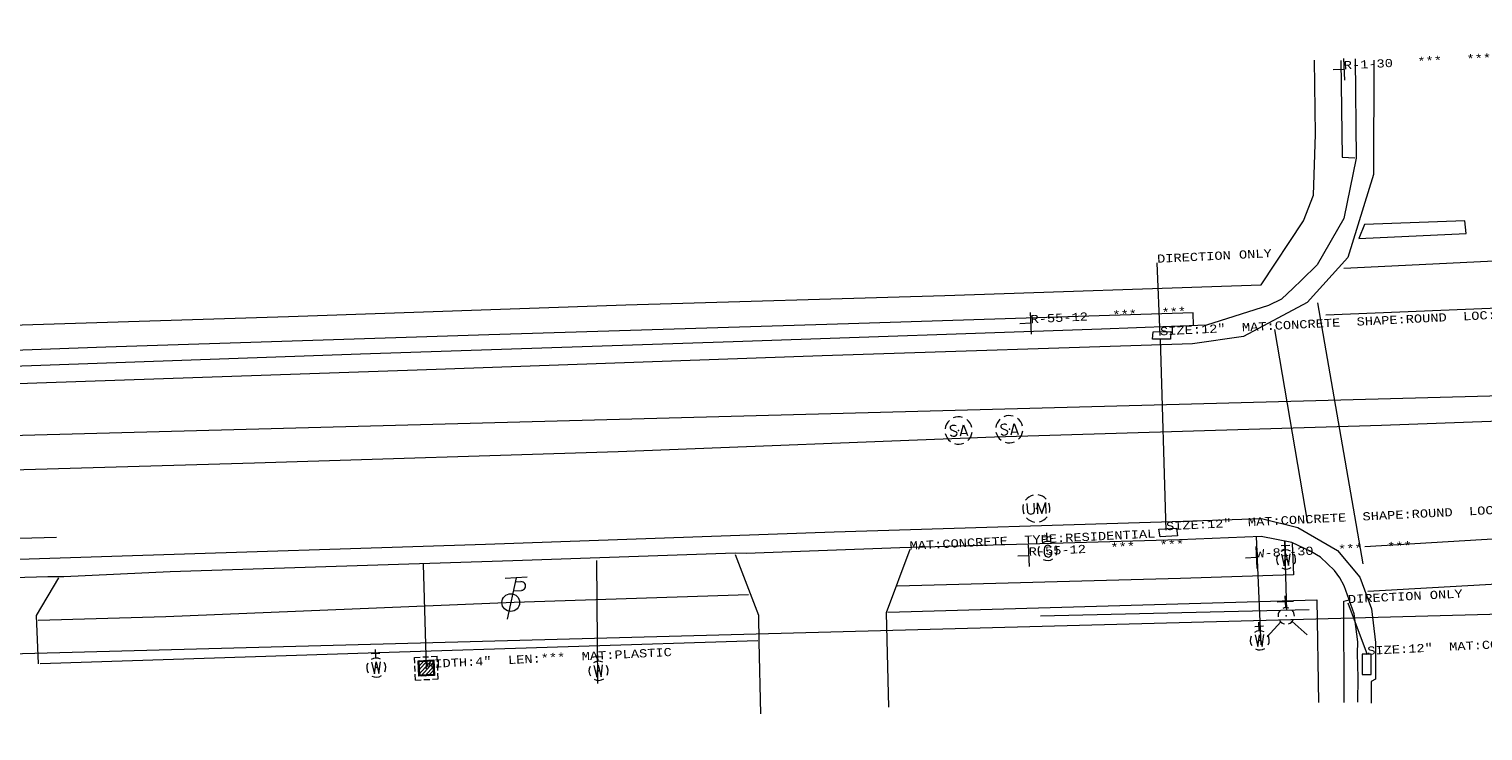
# Model space of a CAD drawing. Extents: x 127827 to 131413, y 268403 to 268774.
# Tile 8 of 16: x 129191 to 129404, y 268667 to 268770. Entities that reach past the tile are written whole.
import ezdxf
from ezdxf.enums import TextEntityAlignment as Align

# ---------------------------------------------------------------- set-up
doc = ezdxf.new("R2010")
doc.units = 21
doc.header["$LTSCALE"] = 50
doc.header["$MEASUREMENT"] = 0
doc.layers.add('Channel Easement', color=3, linetype='Continuous', lineweight=0, true_color=0x00ff00)
doc.layers.add('RW', color=5, linetype='Continuous', lineweight=0, true_color=0x0000ff)
for name, color, linetype, lineweight in [('Level 11', 7, 'Continuous', 0), ('Level 16', 7, 'Continuous', 0), ('Level 18', 7, 'Continuous', 0), ('Level 33', 7, 'Continuous', 0), ('Level 35', 7, 'Continuous', 0), ('Level 55', 7, 'Continuous', 0), ('Level 63', 7, 'Continuous', 0)]:
    doc.layers.add(name, color=color, linetype=linetype, lineweight=lineweight)
doc.styles.get("Standard").update_dxf_attribs({"font": 'cour.ttf', "height": 5})

msp = doc.modelspace()

# ---------------------------------------------------------------- linework, layer by layer
at = {"layer": 'Channel Easement'}
msp.add_lwpolyline([(131411.04, 268770), (128767.64, 268699.14)], dxfattribs=at)
at = {"layer": 'Level 11', "color": 120, "linetype": 'Continuous', "lineweight": 0, "true_color": 0x00ffa1}
for points in [[(129385.25, 268765.62), (129385.42, 268751.09), (129383.62, 268742.24), (129379.67, 268735.47), (129377.38, 268733.23), (129376.15, 268732.05), (129374.44, 268730.41), (129372.57, 268729.48), (129363.47, 268726.6), (129348.06, 268726.04), (129294.02, 268724.17), (129239.35, 268722.37), (129186.94, 268720.51)], [(129385.25, 268765.62), (129385.42, 268751.09), (129383.62, 268742.24), (129379.67, 268735.47), (129377.38, 268733.23), (129376.15, 268732.05), (129374.44, 268730.41), (129372.57, 268729.48), (129363.47, 268726.6), (129348.06, 268726.04), (129294.02, 268724.17), (129239.35, 268722.37), (129186.94, 268720.51)], [(129385.67, 268671.34), (129385.69, 268674.96), (129385.61, 268678.47), (129385.64, 268680.19), (129385.12, 268684.3), (129383.66, 268688.39), (129383.02, 268689.6), (129382.22, 268690.65), (129380.18, 268692.62), (129378.77, 268693.46), (129375.99, 268694.74), (129371.48, 268695.65), (129359.52, 268695.17), (129320.22, 268694.02), (129318.5, 268693.97), (129295.96, 268693.14), (129294.34, 268693.2), (129261.71, 268692.07), (129211.44, 268690.48), (129195.83, 268689.75), (129193.52, 268689.71), (129176.62, 268689.22)], [(129385.67, 268671.34), (129385.69, 268674.96), (129385.61, 268678.47), (129385.64, 268680.19), (129385.12, 268684.3), (129383.66, 268688.39), (129383.02, 268689.6), (129382.22, 268690.65), (129380.18, 268692.62), (129378.77, 268693.46), (129375.99, 268694.74), (129371.48, 268695.65), (129359.52, 268695.17), (129320.22, 268694.02), (129318.5, 268693.97), (129295.96, 268693.14), (129294.34, 268693.2), (129261.71, 268692.07), (129211.44, 268690.48), (129195.83, 268689.75), (129193.52, 268689.71), (129176.62, 268689.22)]]:
    msp.add_lwpolyline(points, dxfattribs=at)
at = {"layer": 'Level 11', "color": 7, "linetype": 'Continuous', "lineweight": 0}
for points in [[(129388.01, 268765.44), (129387.94, 268748.67), (129384.19, 268736.54), (129378.25, 268729.93), (129368.89, 268724.94), (129361.4, 268723.88), (129307.08, 268722.13), (129247.69, 268720.01), (129193.31, 268718.14), (129138.72, 268716.28), (129078.93, 268714.46), (129025.78, 268712.73), (129016.08, 268713.19), (129006.41, 268718.67), (129001.6, 268723.19), (128997.02, 268732.56), (128994.69, 268748.22)], [(129388.01, 268765.44), (129387.94, 268748.67), (129384.19, 268736.54), (129378.25, 268729.93), (129368.89, 268724.94), (129361.4, 268723.88), (129307.08, 268722.13), (129247.69, 268720.01), (129193.31, 268718.14), (129138.72, 268716.28), (129078.93, 268714.46), (129025.78, 268712.73), (129016.08, 268713.19), (129006.41, 268718.67), (129001.6, 268723.19), (128997.02, 268732.56), (128994.69, 268748.22)], [(128783.64, 268679.42), (128824.38, 268680.44), (128877.8, 268681.89), (128930.81, 268683.69), (128983.08, 268685.42), (129039.24, 268687.25), (129096.66, 268689.28), (129146.66, 268690.94), (129202.87, 268692.76), (129257.71, 268694.5), (129308.83, 268696.31), (129360.04, 268697.91), (129371.52, 268698.3), (129376.85, 268696.98), (129382.68, 268693.6), (129385.96, 268689.67), (129387.66, 268685.04), (129388.23, 268680.11), (129388.27, 268674.71), (129387.62, 268674.39), (129387.62, 268671.2)], [(128783.64, 268679.42), (128824.38, 268680.44), (128877.8, 268681.89), (128930.81, 268683.69), (128983.08, 268685.42), (129039.24, 268687.25), (129096.66, 268689.28), (129146.66, 268690.94), (129202.87, 268692.76), (129257.71, 268694.5), (129308.83, 268696.31), (129360.04, 268697.91), (129371.52, 268698.3), (129376.85, 268696.98), (129382.68, 268693.6), (129385.96, 268689.67), (129387.66, 268685.04), (129388.23, 268680.11), (129388.27, 268674.71), (129387.62, 268674.39), (129387.62, 268671.2)]]:
    msp.add_lwpolyline(points, dxfattribs=at)
at = {"layer": 'Level 16', "color": 120, "linetype": 'Continuous', "lineweight": 0, "true_color": 0x00ffa1}
for points in [[(129129.07, 268724.65), (129180.3, 268726.36), (129228.81, 268727.89), (129278.27, 268729.59), (129325.1, 268730.94), (129371.49, 268732.53), (129377.69, 268741.92), (129379.16, 268745.68), (129379.47, 268754.6), (129379.29, 268765.45)], [(129129.07, 268724.65), (129180.3, 268726.36), (129228.81, 268727.89), (129278.27, 268729.59), (129325.1, 268730.94), (129371.49, 268732.53), (129377.69, 268741.92), (129379.16, 268745.68), (129379.47, 268754.6), (129379.29, 268765.45)], [(129383.17, 268765.4), (129383.38, 268751.22), (129385.21, 268751.12)], [(129383.17, 268765.4), (129383.38, 268751.22), (129385.21, 268751.12)], [(129361.53, 268726.57), (129361.5, 268728.4), (129310.97, 268726.82), (129258.2, 268725.2), (129202.02, 268723.38), (129151.93, 268721.6), (129131.5, 268720.84)], [(129361.53, 268726.57), (129361.5, 268728.4), (129310.97, 268726.82), (129258.2, 268725.2), (129202.02, 268723.38), (129151.93, 268721.6), (129131.5, 268720.84)], [(129376.04, 268694.6), (129376.24, 268690.04), (129359.63, 268689.51), (129318.1, 268688.36)], [(129376.04, 268694.6), (129376.24, 268690.04), (129359.63, 268689.51), (129318.1, 268688.36)], [(129296.28, 268687.11), (129261.89, 268685.98), (129210.83, 268683.86), (129192.1, 268683.31)], [(129296.28, 268687.11), (129261.89, 268685.98), (129210.83, 268683.86), (129192.1, 268683.31)], [(129316.72, 268684.56), (129379.65, 268686.35), (129379.89, 268671.31)], [(129316.72, 268684.56), (129379.65, 268686.35), (129379.89, 268671.31)], [(129383.65, 268671.3), (129383.59, 268686.18), (129384.37, 268686.34)], [(129383.65, 268671.3), (129383.59, 268686.18), (129384.37, 268686.34)], [(129192.38, 268677.02), (129242.02, 268678.62), (129297.64, 268680.42)], [(129192.38, 268677.02), (129242.02, 268678.62), (129297.64, 268680.42)]]:
    msp.add_lwpolyline(points, dxfattribs=at)
at = {"layer": 'Level 16', "color": 7, "linetype": 'Continuous', "lineweight": 0}
for points in [[(129319.94, 268693.72), (129316.46, 268684.45), (129316.83, 268670.64)], [(129319.94, 268693.72), (129316.46, 268684.45), (129316.83, 268670.64)], [(129298.07, 268669.64), (129297.86, 268680.18), (129297.79, 268684.06), (129294.37, 268692.94)], [(129298.07, 268669.64), (129297.86, 268680.18), (129297.79, 268684.06), (129294.37, 268692.94)], [(129195.07, 268689.6), (129191.77, 268684.07), (129192.1, 268676.97)], [(129195.07, 268689.6), (129191.77, 268684.07), (129192.1, 268676.97)]]:
    msp.add_lwpolyline(points, dxfattribs=at)
at = {"layer": 'Level 18', "color": 3, "linetype": 'Continuous', "lineweight": 0, "true_color": 0x00ff00}
for p, q in [((129325.98, 268711.34), (129326.74, 268711)), ((129327.46, 268710.76), (129328.26, 268710.8)), ((129333.42, 268711.52), (129334.17, 268711.18)), ((129334.9, 268710.94), (129335.69, 268710.98)), ((129249.03, 268676.49), (129248.6, 268691.6)), ((129339.09, 268684), (129378.52, 268684.93))]:
    msp.add_line(p, q, dxfattribs=at)
at = {"layer": 'Level 18', "color": 7, "linetype": 'Continuous', "lineweight": 0}
for p, q in [((129337.12, 268700.49), (129337.18, 268699.21)), ((129338.13, 268700.54), (129338.19, 268699.26))]:
    msp.add_line(p, q, dxfattribs=at)
at = {"layer": 'Level 18', "color": 2, "linetype": 'Continuous', "lineweight": 0, "true_color": 0xffff00}
for p, q in [((129340.7, 268695.6), (129339.43, 268695.53)), ((129340.09, 268694.93), (129340.03, 268696.2))]:
    msp.add_line(p, q, dxfattribs=at)
at = {"layer": 'Level 18', "color": 133, "linetype": 'Continuous', "lineweight": 0, "true_color": 0x40e0d0}
for p, q in [((129371.46, 268679.74), (129370.81, 268695.64)), ((129374.9, 268694.9), (129375.19, 268684.79)), ((129274.17, 268674.09), (129274.02, 268692.13)), ((129375.08, 268685.21), (129375, 268686.93)), ((129376.24, 268686.13), (129373.84, 268686.01)), ((129374.34, 268683.12), (129372.37, 268680.94)), ((129376.03, 268683.2), (129378.21, 268681.23))]:
    msp.add_line(p, q, dxfattribs=at)
at = {"layer": 'Level 18', "color": 5, "linetype": 'Continuous', "lineweight": 0, "true_color": 0x0000ff}
for p, q in [((129375.67, 268694.33), (129374.4, 268694.27)), ((129375.07, 268693.67), (129375.01, 268694.94)), ((129371.81, 268682.48), (129370.54, 268682.42)), ((129371.2, 268681.82), (129371.14, 268683.09)), ((129242.21, 268678.5), (129240.94, 268678.44)), ((129241.61, 268677.83), (129241.55, 268679.1)), ((129274.21, 268677.35), (129274.15, 268678.62)), ((129274.82, 268678.02), (129273.55, 268677.96))]:
    msp.add_line(p, q, dxfattribs=at)
at = {"layer": 'Level 18', "color": 30, "linetype": 'Continuous', "lineweight": 0, "true_color": 0xff8000}
for p, q in [((129263.79, 268689.67), (129260.59, 268689.51)), ((129262.19, 268689.59), (129260.88, 268683.52)), ((129262.06, 268688.98), (129262.91, 268689.03)), ((129261.78, 268687.69), (129262.97, 268687.75))]:
    msp.add_line(p, q, dxfattribs=at)
at = {"layer": 'Level 18', "color": 3, "linetype": 'Continuous', "lineweight": 0, "true_color": 0x00ff00}
for points in [[(129327.36, 268710.38), (129327.8, 268712), (129328.4, 268710.43)], [(129334.79, 268710.56), (129335.24, 268712.18), (129335.84, 268710.61)]]:
    msp.add_lwpolyline(points, dxfattribs=at)
at = {"layer": 'Level 18', "color": 7, "linetype": 'Continuous', "lineweight": 0}
msp.add_lwpolyline([(129338.73, 268698.97), (129338.65, 268700.57), (129339.32, 268699), (129339.83, 268700.63), (129339.91, 268699.03)], dxfattribs=at)
at = {"layer": 'Level 18', "color": 2, "linetype": 'Continuous', "lineweight": 0, "true_color": 0xffff00}
for points in [[(128325.89, 268680.92), (128345.85, 268680.89), (128399.21, 268681.42), (128471.98, 268682.74), (128525.31, 268682.97), (128617.68, 268683), (128669.02, 268683.93), (128747.42, 268684.59), (128795.98, 268684.91), (128957.16, 268688.68), (129074.54, 268692.33), (129194.78, 268695.54)], [(129340.36, 268693.32), (129340.71, 268693.34), (129340.72, 268692.99)]]:
    msp.add_lwpolyline(points, dxfattribs=at)
at = {"layer": 'Level 18', "color": 5, "linetype": 'Continuous', "lineweight": 0, "true_color": 0x0000ff}
for points in [[(129374.46, 268693.06), (129374.86, 268691.35), (129375.1, 268693.09), (129375.5, 268691.38), (129375.73, 268693.12)], [(129370.6, 268681.21), (129371, 268679.5), (129371.23, 268681.24), (129371.64, 268679.53), (129371.87, 268681.27)], [(129241, 268677.22), (129241.41, 268675.52), (129241.64, 268677.25), (129242.04, 268675.55), (129242.28, 268677.28)], [(129273.61, 268676.74), (129274.01, 268675.04), (129274.24, 268676.77), (129274.65, 268675.07), (129274.88, 268676.81)]]:
    msp.add_lwpolyline(points, dxfattribs=at)
at = {"layer": 'Level 18', "color": 30, "linetype": 'Continuous', "lineweight": 0, "true_color": 0xff8000}
msp.add_circle((129261.41, 268685.95), 1.3, dxfattribs=at)
at = {"layer": 'Level 18', "color": 3, "linetype": 'Continuous', "lineweight": 0, "true_color": 0x00ff00}
for centre, radius, start, end in [((129327.1, 268711.18), 2, 132.9109, 172.9024), ((129327.1, 268711.18), 2, 72.888, 112.9364), ((129327.1, 268711.18), 2, 12.8472, 52.8695), ((129334.53, 268711.36), 2, 132.9109, 172.9024), ((129334.53, 268711.36), 2, 72.888, 112.9364), ((129334.53, 268711.36), 2, 12.8472, 52.8695), ((129327.1, 268711.18), 2, 192.8472, 232.8695), ((129326.13, 268711.59), 0.284, 129.089, 239.1978), ((129326.36, 268711), 0.663, 226.4998, 307.2266), ((129326.39, 268711.09), 0.838, 64.1766, 121.4839), ((129326.51, 268710.72), 0.356, 314.3186, 50.7661), ((129327.1, 268711.18), 2, 312.8417, 352.8567), ((129334.53, 268711.36), 2, 192.8472, 232.8695), ((129333.57, 268711.76), 0.284, 129.089, 239.1978), ((129333.79, 268711.17), 0.663, 226.4998, 307.2266), ((129333.82, 268711.27), 0.838, 64.1766, 121.4839), ((129333.95, 268710.9), 0.356, 314.3186, 50.7661), ((129334.53, 268711.36), 2, 312.8417, 352.8567), ((129327.1, 268711.18), 2, 252.8879, 292.8776), ((129334.53, 268711.36), 2, 252.8879, 292.8776)]:
    msp.add_arc(centre, radius, start, end, dxfattribs=at)
at = {"layer": 'Level 18', "color": 7, "linetype": 'Continuous', "lineweight": 0}
for centre, radius, start, end in [((129338.5, 268699.75), 2, 102.9109, 142.9024), ((129338.5, 268699.75), 2, 42.8879, 82.9364), ((129338.5, 268699.75), 2, 162.8472, 202.8695), ((129338.5, 268699.75), 2, 342.8472, 22.8695), ((129338.5, 268699.75), 2, 222.8879, 262.8776), ((129337.68, 268699.48), 0.557, 208.0227, 337.6378), ((129338.5, 268699.75), 2, 282.8417, 322.8567)]:
    msp.add_arc(centre, radius, start, end, dxfattribs=at)
at = {"layer": 'Level 18', "color": 2, "linetype": 'Continuous', "lineweight": 0, "true_color": 0xffff00}
for centre, radius, start, end in [((129340.16, 268693.53), 1.4, 152.8486, 212.8119), ((129340.16, 268693.53), 1.4, 62.8486, 122.846), ((129341.25, 268693.55), 1.62, 162.4251, 203.2354), ((129340.19, 268693.83), 0.528, 24.3704, 156.6885), ((129340.16, 268693.53), 1.4, 332.8486, 32.8119), ((129340.16, 268693.53), 1.4, 242.8145, 302.8119), ((129340.22, 268693.16), 0.528, 208.9721, 341.2901)]:
    msp.add_arc(centre, radius, start, end, dxfattribs=at)
at = {"layer": 'Level 18', "color": 5, "linetype": 'Continuous', "lineweight": 0, "true_color": 0x0000ff}
for centre, start, end in [((129375.14, 268692.27), 62.8486, 122.846), ((129375.14, 268692.27), 332.8486, 32.8119), ((129375.14, 268692.27), 152.8486, 212.8119), ((129375.14, 268692.27), 242.8145, 302.8119), ((129371.27, 268680.42), 152.8486, 212.8119), ((129371.27, 268680.42), 62.8486, 122.846), ((129371.27, 268680.42), 332.8486, 32.8119), ((129371.27, 268680.42), 242.8145, 302.8119), ((129241.68, 268676.43), 152.8486, 212.8119), ((129241.68, 268676.43), 62.8486, 122.846), ((129241.68, 268676.43), 332.8486, 32.8119), ((129274.28, 268675.96), 152.8486, 212.8119), ((129274.28, 268675.96), 62.8486, 122.846), ((129274.28, 268675.96), 332.8486, 32.8119), ((129241.68, 268676.43), 242.8145, 302.8119), ((129274.28, 268675.96), 242.8145, 302.8119)]:
    msp.add_arc(centre, 1.4, start, end, dxfattribs=at)
at = {"layer": 'Level 18', "color": 30, "linetype": 'Continuous', "lineweight": 0, "true_color": 0xff8000}
msp.add_arc((129262.95, 268688.39), 0.638, 271.707, 93.9536, dxfattribs=at)
at = {"layer": 'Level 18', "color": 133, "linetype": 'Continuous', "lineweight": 0, "true_color": 0x40e0d0}
for start, end in [(142.8513, 186.8932), (70.9697, 114.8683), (358.8468, 42.8191), (214.709, 258.6782), (286.6542, 332.7399)]:
    msp.add_arc((129375.15, 268684.01), 1.2, start, end, dxfattribs=at)
at = {"layer": 'Level 18', "color": 3, "true_color": 0x00ff00}
for p in [(129327.1, 268711.18), (129334.54, 268711.36)]:
    msp.add_point(p, dxfattribs=at)
at = {"layer": 'Level 18', "color": 7}
msp.add_point((129338.5, 268699.75), dxfattribs=at)
at = {"layer": 'Level 18', "color": 2, "true_color": 0xffff00}
msp.add_point((129340.16, 268693.53), dxfattribs=at)
at = {"layer": 'Level 18', "color": 5, "true_color": 0x0000ff}
for p in [(129375.14, 268692.27), (129371.27, 268680.42), (129241.68, 268676.43), (129274.28, 268675.95)]:
    msp.add_point(p, dxfattribs=at)
at = {"layer": 'Level 18', "color": 133, "true_color": 0x40e0d0}
msp.add_point((129375.15, 268684.01), dxfattribs=at)
msp.add_point((129375.15, 268684.01), dxfattribs=at)
at = {"layer": 'Level 33', "color": 1, "linetype": 'Continuous', "lineweight": 0, "true_color": 0xff0000}
for p, q in [((129383.58, 268734.98), (129418.51, 268736.65)), ((129379.72, 268729.89), (129386.38, 268691.64)), ((129426.44, 268729.91), (129380.94, 268728.1)), ((129378.31, 268697.59), (129373.49, 268725.97)), ((129386.7, 268694.19), (129429.28, 268696.69)), ((129424.46, 268689.68), (129387.13, 268687.58))]:
    msp.add_line(p, q, dxfattribs=at)
at = {"layer": 'Level 33', "color": 7, "linetype": 'Continuous', "lineweight": 0}
msp.add_lwpolyline([(129401.34, 268741.88), (129386.63, 268741.38), (129385.81, 268739.31), (129401.54, 268740.06), (129401.34, 268741.88)], dxfattribs=at)
at = {"layer": 'Level 33', "color": 1, "linetype": 'Continuous', "lineweight": 0, "true_color": 0xff0000}
msp.add_lwpolyline([(129989.94, 268731.16), (129930.05, 268729.23), (129876.14, 268727.76), (129821.39, 268726.06), (129765.28, 268724.26), (129711.61, 268722.6), (129658.87, 268720.89), (129609.12, 268719.44), (129553.82, 268717.68), (129496.24, 268715.73), (129441.25, 268713.8), (129389.12, 268711.91), (129332.34, 268710.2), (129277.17, 268708.05), (129223.81, 268706.39), (129167.98, 268704.78), (129109.04, 268702.95), (129054.48, 268701.56), (128997.15, 268699.43), (128939.98, 268697.58), (128882.4, 268695.85), (128822.91, 268694.02), (128781.91, 268692.83)], dxfattribs=at)
msp.add_lwpolyline([(129989.94, 268731.16), (129930.05, 268729.23), (129876.14, 268727.76), (129821.39, 268726.06), (129765.28, 268724.26), (129711.61, 268722.6), (129658.87, 268720.89), (129609.12, 268719.44), (129553.82, 268717.68), (129496.24, 268715.73), (129441.25, 268713.8), (129389.12, 268711.91), (129332.34, 268710.2), (129277.17, 268708.05), (129223.81, 268706.39), (129167.98, 268704.78), (129109.04, 268702.95), (129054.48, 268701.56), (128997.15, 268699.43), (128939.98, 268697.58), (128882.4, 268695.85), (128822.91, 268694.02), (128781.91, 268692.83)], dxfattribs=at)
at = {"layer": 'Level 35', "color": 3, "linetype": 'Continuous', "lineweight": 0, "true_color": 0x00ff00}
for p, q in [((129383.54, 268765.7), (129383.7, 268762.5)), ((129383.54, 268765.7), (129383.7, 268762.5)), ((129383.54, 268765.7), (129383.7, 268762.5)), ((129383.62, 268764.1), (129382.02, 268764.02)), ((129383.62, 268764.1), (129382.02, 268764.02)), ((129383.62, 268764.1), (129382.02, 268764.02)), ((129337.6, 268728.49), (129337.76, 268725.3)), ((129337.6, 268728.49), (129337.76, 268725.3)), ((129337.6, 268728.49), (129337.76, 268725.3)), ((129337.68, 268726.89), (129336.08, 268726.82)), ((129337.68, 268726.89), (129336.08, 268726.82)), ((129337.68, 268726.89), (129336.08, 268726.82)), ((129337.32, 268694.42), (129337.47, 268691.23)), ((129337.32, 268694.42), (129337.47, 268691.23)), ((129337.32, 268694.42), (129337.47, 268691.23)), ((129370.7, 268694.16), (129370.86, 268690.96)), ((129370.7, 268694.16), (129370.86, 268690.96)), ((129370.7, 268694.16), (129370.86, 268690.96)), ((129337.4, 268692.83), (129335.8, 268692.75)), ((129337.4, 268692.83), (129335.8, 268692.75)), ((129337.4, 268692.83), (129335.8, 268692.75)), ((129370.78, 268692.56), (129369.19, 268692.48)), ((129370.78, 268692.56), (129369.19, 268692.48)), ((129370.78, 268692.56), (129369.19, 268692.48))]:
    msp.add_line(p, q, dxfattribs=at)
at = {"layer": 'Level 55', "color": 6, "linetype": 'Continuous', "lineweight": 0, "true_color": 0xff00ff}
for p, q in [((129356.68, 268725.12), (129356.24, 268735.75)), ((129356.68, 268725.12), (129356.24, 268735.75)), ((129357.55, 268696.55), (129356.73, 268724.63)), ((129357.55, 268696.55), (129356.73, 268724.63)), ((129387.07, 268678.3), (129384.23, 268685.86)), ((129387.07, 268678.3), (129384.23, 268685.86)), ((129247.83, 268677.13), (129248.13, 268677.45)), ((129247.86, 268676.56), (129248.69, 268677.48)), ((129247.89, 268676), (129249.26, 268677.51)), ((129247.91, 268675.43), (129249.82, 268677.54)), ((129248.21, 268675.16), (129250.12, 268677.27)), ((129248.78, 268675.19), (129250.15, 268676.7)), ((129249.34, 268675.22), (129250.17, 268676.14)), ((129249.91, 268675.25), (129250.2, 268675.57))]:
    msp.add_line(p, q, dxfattribs=at)
for points in [[(129355.64, 268725.65), (129358.23, 268725.68), (129358.17, 268724.55), (129355.53, 268724.58), (129355.64, 268725.65)], [(129355.64, 268725.65), (129358.23, 268725.68), (129358.17, 268724.55), (129355.53, 268724.58), (129355.64, 268725.65)], [(129359.19, 268695.72), (129356.66, 268695.6), (129356.49, 268696.73), (129359.06, 268696.87), (129359.19, 268695.72)], [(129359.19, 268695.72), (129356.66, 268695.6), (129356.49, 268696.73), (129359.06, 268696.87), (129359.19, 268695.72)], [(129249.75, 268678.05), (129250.6, 268678.1)], [(129250.64, 268677.25), (129250.6, 268678.1)], [(129386.31, 268678.38), (129386.31, 268675.43), (129387.62, 268675.44), (129387.59, 268678.4), (129386.31, 268678.38)], [(129386.31, 268678.38), (129386.31, 268675.43), (129387.62, 268675.44), (129387.59, 268678.4), (129386.31, 268678.38)], [(129247.27, 268677.93), (129248.12, 268677.97)], [(129247.31, 268677.08), (129247.27, 268677.93)], [(129247.37, 268675.84), (129247.33, 268676.69)], [(129247.82, 268677.44), (129250.1, 268677.55), (129250.22, 268675.26), (129247.93, 268675.15), (129247.82, 268677.44)], [(129247.97, 268677.3), (129249.97, 268677.4), (129250.06, 268675.4), (129248.07, 268675.3), (129247.97, 268677.3)], [(129248.51, 268677.99), (129249.36, 268678.03)], [(129250.7, 268676.01), (129250.66, 268676.86)], [(129247.43, 268674.6), (129247.39, 268675.45)], [(129247.43, 268674.6), (129248.28, 268674.64)], [(129248.67, 268674.66), (129249.52, 268674.7)], [(129249.91, 268674.72), (129250.76, 268674.77)], [(129250.76, 268674.77), (129250.72, 268675.61)]]:
    msp.add_lwpolyline(points, dxfattribs=at)
at = {"layer": 'Level 55', "color": 6, "true_color": 0xff00ff}
msp.add_point((129249.02, 268676.35), dxfattribs=at)
at = {"layer": 'RW'}
msp.add_line((129920.79, 268698.04), (128768.5, 268667.15), dxfattribs=at)

# ---------------------------------------------------------------- texts
at = {"layer": 'Level 63', "color": 7, "lineweight": 0}
for s, p in [('R-1-30   ***   ***', (129383.59, 268764.7)), ('R-1-30   ***   ***', (129383.59, 268764.7)), ('DIRECTION ONLY', (129356.21, 268736.35)), ('DIRECTION ONLY', (129356.21, 268736.35)), ('R-55-12   ***   ***', (129337.65, 268727.49)), ('R-55-12   ***   ***', (129337.65, 268727.49)), ('SIZE:12"  MAT:CONCRETE  SHAPE:ROUND  LOC:FLOWLINE', (129356.65, 268725.71)), ('SIZE:12"  MAT:CONCRETE  SHAPE:ROUND  LOC:FLOWLINE', (129356.65, 268725.71)), ('SIZE:12"  MAT:CONCRETE  SHAPE:ROUND  LOC:FLOWLINE', (129357.52, 268697.15)), ('SIZE:12"  MAT:CONCRETE  SHAPE:ROUND  LOC:FLOWLINE', (129357.52, 268697.15)), ('MAT:CONCRETE  TYPE:RESIDENTIAL', (129319.91, 268694.31)), ('MAT:CONCRETE  TYPE:RESIDENTIAL', (129319.91, 268694.31)), ('R-55-12   ***   ***', (129337.37, 268693.42)), ('R-55-12   ***   ***', (129337.37, 268693.42)), ('W-81-30   ***   ***', (129370.75, 268693.16)), ('W-81-30   ***   ***', (129370.75, 268693.16)), ('DIRECTION ONLY', (129384.2, 268686.46)), ('DIRECTION ONLY', (129384.2, 268686.46)), ('SIZE:12"  MAT:CONCRETE  SHAPE:ROUND  LOC:FLOWLINE', (129387.04, 268678.9)), ('SIZE:12"  MAT:CONCRETE  SHAPE:ROUND  LOC:FLOWLINE', (129387.04, 268678.9))]:
    msp.add_text(s, height=1.2, rotation=2.8303, dxfattribs=at).set_placement(p, align=Align.MIDDLE_LEFT)
msp.add_text('WIDTH:4"  LEN:***  MAT:PLASTIC', height=1.2, rotation=2.8303, dxfattribs=at).set_placement((129248.96, 268677.55), align=Align.TOP_LEFT)

doc.saveas('drawing.dxf')
